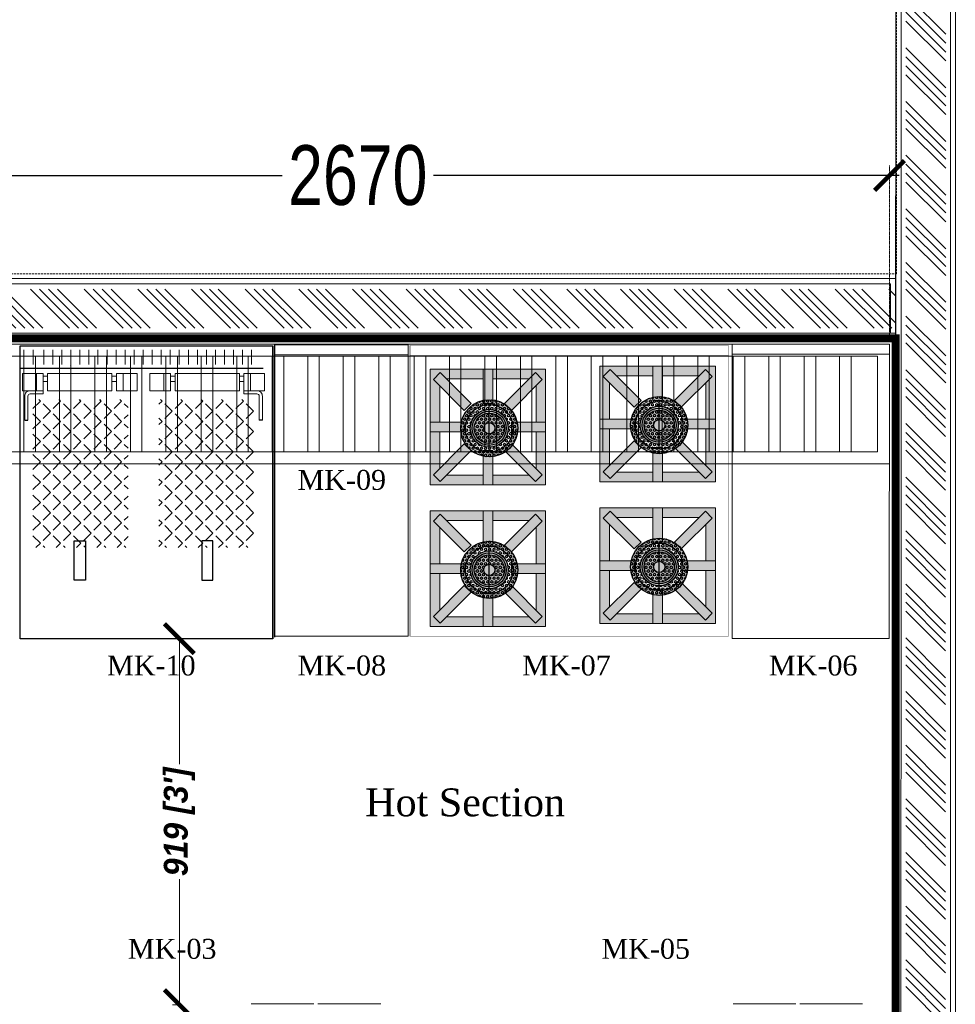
# Model space of a CAD drawing. Header units: millimetres. Extents: x 1277566 to 1493426, y 1039116 to 1145896.
# Tile 38 of 152: x 1312993 to 1315343, y 1136507 to 1138979. Entities that reach past the tile are written whole.
import ezdxf

# ---------------------------------------------------------------- set-up
doc = ezdxf.new("R2010")
doc.units = ezdxf.units.MM
doc.header["$PDMODE"] = 67
doc.linetypes.add('DASHED', pattern=[0.75, 0.5, -0.25])
doc.linetypes.add('DASHED2', pattern=[0.375, 0.25, -0.125])
for name, color, linetype, lineweight in [('AIRPORT EXTIING WALL', 1, 'Continuous', 20), ('CIVIL WALL HATCH', 7, 'Continuous', 5), ('CKD - Kit Text', 171, 'Continuous', 13), ('CKD Dimensions', 3, 'Continuous', 0), ('CKD Equipments', 252, 'Continuous', 0), ('CKD-Equipements', 252, 'Continuous', 0), ('FRONT COUNTER', 214, 'Continuous', 18), ('PLASTER', 252, 'Continuous', 9), ('tile finish', 32, 'Continuous', 9)]:
    doc.layers.add(name, color=color, linetype=linetype, lineweight=lineweight)
doc.layers.add('Equipment Name', color=8, linetype='Continuous')
doc.layers.add('xKAM-B3-01-Kitchen$0$A-FURN', color=8, linetype='Continuous')
doc.styles.add('CKD_Dimension Text', font='BOOKOS.TTF')
doc.styles.add('ROMANS', font='arial.ttf', dxfattribs={"width": 0.75})
doc.styles.add('style12', font='BOOKOSI.TTF')
doc.styles.add('text', font='GOTHICBI.TTF')
doc.dimstyles.new('1.300', dxfattribs={"dimtxt": 150, "dimasz": 75, "dimexe": 25, "dimexo": 25, "dimgap": 15, "dimtad": 0, "dimdec": 0, "dimdsep": 46, "dimtxsty": 'ROMANS', "dimblk": 'ARCHTICK', "dimcen": 0.09, "dimdle": 25, "dimclrd": 256, "dimclre": 256, "dimclrt": 256, "dimadec": 1, "dimazin": 2, "dimtfac": 1, "dimtdec": 0, "dimtmove": 2, "dimatfit": 3, "dimldrblk": 'OPEN90', "dimfxl": 100, "dimtolj": 1, "dimtzin": 0, "dimlwe": -1, "dimarcsym": 0})
doc.dimstyles.new('CKD 6', dxfattribs={"dimtxt": 90, "dimasz": 75, "dimexe": 0, "dimexo": 6, "dimgap": 7.5, "dimtad": 0, "dimdec": 0, "dimzin": 1, "dimdsep": 46, "dimtxsty": 'text', "dimblk": 'ARCHTICK', "dimcen": 54, "dimdle": 0.0015, "dimclrd": 256, "dimclre": 256, "dimclrt": 256, "dimazin": 0, "dimtfac": 1, "dimtdec": 0, "dimtix": 1, "dimtmove": 0, "dimatfit": 3, "dimfxl": 1, "dimlwd": -1, "dimlwe": -1, "dimarcsym": 0})
pattern_1 = [(0, (0, 0), (0, 0.216506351), [0.125, -0.25]), (120, (0, 0), (-0.1875000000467, -0.1082531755), [0.125, -0.25]), (60, (0.125, 0), (-0.1875000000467, 0.1082531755), [0.125, -0.25])]

# ---------------------------------------------------------------- blocks, each defined once
blk = doc.blocks.new('_ARCHTICK')
at = {"color": 0, "linetype": 'ByBlock', "const_width": 0.15}
blk.add_lwpolyline([(-0.5, -0.5), (0.5, 0.5)], dxfattribs=at)
blk = doc.blocks.new('*D101')
at = {"layer": 'CKD Dimensions', "transparency": 16777216}
for p, q in [((1313376.7, 1137424.7), (1313393.8, 1137424.7)), ((1313376.7, 1136505.6), (1313393.8, 1136505.6))]:
    blk.add_line(p, q, dxfattribs=at)
at = {"layer": 'CKD Dimensions', "color": 30, "transparency": 16777216}
for p, q in [((1313393.8, 1137424.7), (1313393.8, 1137109.7)), ((1313393.8, 1136505.6), (1313393.8, 1136820.7))]:
    blk.add_line(p, q, dxfattribs=at)
at = {"layer": 'Defpoints', "color": 0, "transparency": 16777216}
for p in [(1313370.7, 1137424.7, -711.9), (1313393.8, 1137424.7), (1313370.7, 1136505.6)]:
    blk.add_point(p, dxfattribs=at)
at = {"layer": 'CKD Dimensions', "color": 30, "transparency": 16777216, "xscale": 75, "yscale": 75, "zscale": 75}
for p, rotation in [((1313393.8, 1137424.7), 90), ((1313393.8, 1136505.6), 270)]:
    blk.add_blockref('_ARCHTICK', p, dxfattribs=dict(at, rotation=rotation))
at = {"layer": 'CKD Dimensions', "transparency": 16777216, "insert": (1313393.8, 1136965.2), "char_height": 60, "attachment_point": 5, "rotation": 90, "style": 'text'}
blk.add_mtext("919 [3']", dxfattribs=at)
blk = doc.blocks.new('xKAM-B3-01-Kitchen$0$rgregr')
at = {"layer": 'xKAM-B3-01-Kitchen$0$A-FURN'}
h = blk.add_hatch(color=256, dxfattribs=at)
edge = h.paths.add_edge_path()
edge.add_arc((9340815.64, 6767207.81), 2.97, 0, 360)
edge = h.paths.add_edge_path(flags=16)
edge.add_arc((9340815.64, 6767207.81), 2.47, 0, 360)
h = blk.add_hatch(dxfattribs=at)
h.set_pattern_fill('HEX', color=256, style=0)
h.set_pattern_definition(pattern_1)
edge = h.paths.add_edge_path(flags=16)
edge.add_arc((9340815.64, 6767207.81), 2.47, 0, 360)
edge = h.paths.add_edge_path()
edge.add_arc((9340815.64, 6767207.81), 2.97, 0, 360)
h = blk.add_hatch(dxfattribs=at)
h.set_pattern_fill('HEX', color=256, style=0)
h.set_pattern_definition(pattern_1)
h.paths.add_polyline_path([(9340815.98, 6767210.26), (9340815.3, 6767210.26, 0.336052), (9340813.19, 6767208.15), (9340813.19, 6767207.81), (9340813.67, 6767207.81, -1), (9340817.61, 6767207.81), (9340818.08, 6767207.81), (9340818.08, 6767208.15, 0.336052)])
h.paths.add_polyline_path([(9340818.08, 6767207.48), (9340818.08, 6767207.81), (9340817.61, 6767207.81, -1), (9340813.67, 6767207.81), (9340813.19, 6767207.81), (9340813.19, 6767207.48, 0.336052), (9340815.3, 6767205.37), (9340815.98, 6767205.37, 0.336052)])
h = blk.add_hatch(color=256, dxfattribs=at)
edge = h.paths.add_edge_path()
edge.add_arc((9340815.64, 6767207.81), 1.97, 0, 360)
edge = h.paths.add_edge_path(flags=16)
edge.add_arc((9340815.64, 6767207.81), 1.77, 0, 360)
edge = h.paths.add_edge_path(flags=0)
edge.add_arc((9340815.64, 6767207.81), 1.57, 0, 360)
h = blk.add_hatch(color=256, dxfattribs=at)
edge = h.paths.add_edge_path(flags=16)
edge.add_arc((9340815.64, 6767207.81), 1.57, 0, 360)
edge = h.paths.add_edge_path()
edge.add_arc((9340815.64, 6767207.81), 1.77, 0, 360)
h = blk.add_hatch(dxfattribs=at)
h.set_pattern_fill('HEX', color=256, style=0)
h.set_pattern_definition(pattern_1)
edge = h.paths.add_edge_path()
edge.add_arc((9340815.64, 6767207.81), 1.57, 0, 360)
edge = h.paths.add_edge_path(flags=16)
edge.add_arc((9340815.64, 6767207.81), 0.581, 0, 360)
blk.add_line((9340813.19, 6767207.81), (9340818.08, 6767207.81), dxfattribs=at)
for radius in [2.97, 2.47, 1.97, 1.77, 1.57, 0.581]:
    blk.add_circle((9340815.64, 6767207.81), radius, dxfattribs=at)
blk = doc.blocks.new('*D107')
at = {"layer": 'CKD-Equipements', "linetype": 'DASHED2', "transparency": 16777216}
for p, q in [((1312506.8, 1138189.7), (1312506.8, 1138612.9)), ((1315177.1, 1138189.7), (1315177.1, 1138612.9))]:
    blk.add_line(p, q, dxfattribs=at)
at = {"layer": 'CKD-Equipements', "lineweight": -2, "transparency": 16777216}
for p, q in [((1312481.8, 1138587.9), (1313658.2, 1138587.9)), ((1315202.1, 1138587.9), (1314025.7, 1138587.9))]:
    blk.add_line(p, q, dxfattribs=at)
at = {"layer": 'Defpoints', "color": 0, "transparency": 16777216}
for p in [(1315177.1, 1138587.9), (1312506.8, 1138164.7), (1315177.1, 1138164.7)]:
    blk.add_point(p, dxfattribs=at)
at = {"layer": 'CKD-Equipements', "lineweight": -2, "transparency": 16777216, "xscale": 75, "yscale": 75, "zscale": 75, "rotation": 180}
blk.add_blockref('_ARCHTICK', (1312506.8, 1138587.9), dxfattribs=at)
at = {"layer": 'CKD-Equipements', "lineweight": -2, "transparency": 16777216, "xscale": 75, "yscale": 75, "zscale": 75}
blk.add_blockref('_ARCHTICK', (1315177.1, 1138587.9), dxfattribs=at)
at = {"layer": 'CKD-Equipements', "transparency": 16777216, "insert": (1313841.9, 1138587.9), "char_height": 150, "attachment_point": 5, "style": 'ROMANS', "bg_fill": 3, "box_fill_scale": 1.1, "bg_fill_color": 256, "bg_fill_true_color": 13158600, "bg_fill_transparency": 0}
blk.add_mtext('\\A1;2670', dxfattribs=at)
blk = doc.blocks.new('_Open90')
at = {"color": 0, "linetype": 'ByBlock', "lineweight": -2}
for p, q in [((-0.5, 0.5), (0, 0)), ((0, 0), (-1, 0)), ((0, 0), (-0.5, -0.5))]:
    blk.add_line(p, q, dxfattribs=at)

msp = doc.modelspace()

# ---------------------------------------------------------------- hatches: boundary and pattern name
at = {"layer": 'CIVIL WALL HATCH'}
h = msp.add_hatch(dxfattribs=at)
h.set_pattern_fill('ANSI34', color=256, scale=5, angle=90)
h.set_pattern_definition([(135, (125714.84, -46618.93), (-67.351921, -67.351921), []), (135, (125714.84, -46596.48), (-67.351921, -67.351921), []), (135, (125714.84, -46574.03), (-67.351921, -67.351921), []), (135, (125714.84, -46551.58), (-67.351921, -67.351921), [])])
h.paths.add_polyline_path([(1315319.9661, 1143264.5371), (1315219.9661, 1143264.5371), (1315217.6878, 1135016.1905), (1315317.6878, 1135016.1905)])
h = msp.add_hatch(dxfattribs=at)
h.set_pattern_fill('ANSI34', color=256, scale=5, angle=90)
h.set_pattern_definition([(135, (2499646.66, -24615.88), (-67.351921, -67.351921), []), (135, (2499646.66, -24593.43), (-67.351921, -67.351921), []), (135, (2499646.66, -24570.98), (-67.351921, -67.351921), []), (135, (2499646.66, -24548.53), (-67.351921, -67.351921), [])])
h.paths.add_polyline_path([(1308955.1943, 1138302.869), (1308955.1943, 1138204.8763), (1312164.5685, 1138204.8946), (1315192.6878, 1138204.894), (1315192.6878, 1138302.8868), (1312165.3274, 1138302.869)])
at = {"layer": 'CKD-Equipements'}
h = msp.add_hatch(color=256, dxfattribs=at)
h.paths.add_polyline_path([(1314023.475, 1137944.04), (1314023.475, 1137810.9733), (1314156.5417, 1137810.9733), (1314156.5417, 1137835.1673), (1314064.7766, 1137835.1673), (1314049.0378, 1137819.4285), (1314031.9301, 1137836.5362), (1314047.6689, 1137852.275), (1314047.6689, 1137944.04)])
h.paths.add_polyline_path([(1314031.9301, 1138075.7378), (1314049.0378, 1138092.8455), (1314064.7766, 1138077.1067), (1314156.5417, 1138077.1067), (1314156.5417, 1138101.3006), (1314023.475, 1138101.3006), (1314023.475, 1137968.2339), (1314047.6689, 1137968.2339), (1314047.6689, 1138059.999)])
h.paths.add_polyline_path([(1314180.7356, 1138101.3006), (1314180.7356, 1138077.1067), (1314272.5006, 1138077.1067), (1314288.2394, 1138092.8455), (1314305.3471, 1138075.7378), (1314289.6083, 1138059.999), (1314289.6083, 1137968.2339), (1314313.8023, 1137968.2339), (1314313.8023, 1138101.3006)])
h.paths.add_polyline_path([(1314289.6083, 1137944.04), (1314289.6083, 1137852.275), (1314305.3471, 1137836.5362), (1314288.2394, 1137819.4285), (1314272.5006, 1137835.1673), (1314180.7356, 1137835.1673), (1314180.7356, 1137810.9733), (1314313.8023, 1137810.9733), (1314313.8023, 1137944.04)])
h = msp.add_hatch(color=256, dxfattribs=at)
h.paths.add_polyline_path([(1314031.9301, 1137836.5362), (1314049.0378, 1137819.4285), (1314100.87, 1137871.2606), (1314083.7623, 1137888.3683)])
h.paths.add_polyline_path([(1314023.475, 1137968.2339), (1314023.475, 1137944.04), (1314066.4773, 1137944.04), (1314066.4773, 1137968.2339)])
h.paths.add_polyline_path([(1314049.0378, 1138092.8455), (1314031.9301, 1138075.7378), (1314083.7623, 1138023.9056), (1314100.87, 1138041.0133)])
h.paths.add_polyline_path([(1314156.5417, 1138101.3006), (1314156.5417, 1138058.2983), (1314180.7356, 1138058.2983), (1314180.7356, 1138101.3006)])
h.paths.add_polyline_path([(1314236.4073, 1138041.0133), (1314253.5149, 1138023.9056), (1314305.3471, 1138075.7378), (1314288.2394, 1138092.8455)])
h.paths.add_polyline_path([(1314270.8, 1137968.2339), (1314270.8, 1137944.04), (1314313.8023, 1137944.04), (1314313.8023, 1137968.2339)])
h.paths.add_polyline_path([(1314253.5149, 1137888.3683), (1314236.4073, 1137871.2606), (1314288.2394, 1137819.4285), (1314305.3471, 1137836.5362)])
h.paths.add_polyline_path([(1314156.5417, 1137853.9756), (1314156.5417, 1137810.9733), (1314180.7356, 1137810.9733), (1314180.7356, 1137853.9756)])
h = msp.add_hatch(color=256, dxfattribs=at)
h.paths.add_polyline_path([(1314450.2227, 1137951.663), (1314450.2227, 1137818.5963), (1314583.2893, 1137818.5963), (1314583.2893, 1137842.7902), (1314491.5243, 1137842.7902), (1314475.7855, 1137827.0514), (1314458.6778, 1137844.1591), (1314474.4166, 1137859.8979), (1314474.4166, 1137951.663)])
h.paths.add_polyline_path([(1314458.6778, 1138083.3607), (1314475.7855, 1138100.4684), (1314491.5243, 1138084.7296), (1314583.2893, 1138084.7296), (1314583.2893, 1138108.9236), (1314450.2227, 1138108.9236), (1314450.2227, 1137975.8569), (1314474.4166, 1137975.8569), (1314474.4166, 1138067.6219)])
h.paths.add_polyline_path([(1314607.4833, 1138108.9236), (1314607.4833, 1138084.7296), (1314699.2483, 1138084.7296), (1314714.9871, 1138100.4684), (1314732.0948, 1138083.3607), (1314716.356, 1138067.6219), (1314716.356, 1137975.8569), (1314740.5499, 1137975.8569), (1314740.5499, 1138108.9236)])
h.paths.add_polyline_path([(1314716.356, 1137951.663), (1314716.356, 1137859.8979), (1314732.0948, 1137844.1591), (1314714.9871, 1137827.0514), (1314699.2483, 1137842.7902), (1314607.4833, 1137842.7902), (1314607.4833, 1137818.5963), (1314740.5499, 1137818.5963), (1314740.5499, 1137951.663)])
h = msp.add_hatch(color=256, dxfattribs=at)
h.paths.add_polyline_path([(1314458.6778, 1137844.1591), (1314475.7855, 1137827.0514), (1314527.6177, 1137878.8836), (1314510.51, 1137895.9913)])
h.paths.add_polyline_path([(1314450.2227, 1137975.8569), (1314450.2227, 1137951.663), (1314493.2249, 1137951.663), (1314493.2249, 1137975.8569)])
h.paths.add_polyline_path([(1314475.7855, 1138100.4684), (1314458.6778, 1138083.3607), (1314510.51, 1138031.5286), (1314527.6177, 1138048.6363)])
h.paths.add_polyline_path([(1314583.2893, 1138108.9236), (1314583.2893, 1138065.9213), (1314607.4833, 1138065.9213), (1314607.4833, 1138108.9236)])
h.paths.add_polyline_path([(1314663.1549, 1138048.6363), (1314680.2626, 1138031.5286), (1314732.0948, 1138083.3607), (1314714.9871, 1138100.4684)])
h.paths.add_polyline_path([(1314697.5477, 1137975.8569), (1314697.5477, 1137951.663), (1314740.5499, 1137951.663), (1314740.5499, 1137975.8569)])
h.paths.add_polyline_path([(1314680.2626, 1137895.9913), (1314663.1549, 1137878.8836), (1314714.9871, 1137827.0514), (1314732.0948, 1137844.1591)])
h.paths.add_polyline_path([(1314583.2893, 1137861.5986), (1314583.2893, 1137818.5963), (1314607.4833, 1137818.5963), (1314607.4833, 1137861.5986)])
h = msp.add_hatch(color=1, dxfattribs=at)
h.paths.add_polyline_path([(1314083.7623, 1137888.3683), (1314100.87, 1137871.2606), (1314126.5872, 1137896.9779), (1314109.4795, 1137914.0856)])
h.paths.add_polyline_path([(1314066.4773, 1137968.2339), (1314066.4773, 1137944.04), (1314109.4795, 1137944.04), (1314109.4795, 1137968.2339)])
h.paths.add_polyline_path([(1314100.87, 1138041.0133), (1314083.7623, 1138023.9056), (1314109.4795, 1137998.1884), (1314126.5872, 1138015.2961)])
h.paths.add_polyline_path([(1314156.5417, 1138058.2983), (1314156.5417, 1138015.2961), (1314180.7356, 1138015.2961), (1314180.7356, 1138058.2983)])
h.paths.add_polyline_path([(1314210.69, 1138015.2961), (1314227.7977, 1137998.1884), (1314253.5149, 1138023.9056), (1314236.4073, 1138041.0133)])
h.paths.add_polyline_path([(1314227.7977, 1137968.2339), (1314227.7977, 1137944.04), (1314270.8, 1137944.04), (1314270.8, 1137968.2339)])
h.paths.add_polyline_path([(1314227.7977, 1137914.0856), (1314210.69, 1137896.9779), (1314236.4073, 1137871.2606), (1314253.5149, 1137888.3683)])
h.paths.add_polyline_path([(1314156.5417, 1137896.9779), (1314156.5417, 1137853.9756), (1314180.7356, 1137853.9756), (1314180.7356, 1137896.9779)])
h = msp.add_hatch(color=1, dxfattribs=at)
h.paths.add_polyline_path([(1314510.51, 1137895.9913), (1314527.6177, 1137878.8836), (1314553.3349, 1137904.6008), (1314536.2272, 1137921.7085)])
h.paths.add_polyline_path([(1314493.2249, 1137975.8569), (1314493.2249, 1137951.663), (1314536.2272, 1137951.663), (1314536.2272, 1137975.8569)])
h.paths.add_polyline_path([(1314527.6177, 1138048.6363), (1314510.51, 1138031.5286), (1314536.2272, 1138005.8113), (1314553.3349, 1138022.919)])
h.paths.add_polyline_path([(1314583.2893, 1138065.9213), (1314583.2893, 1138022.919), (1314607.4833, 1138022.919), (1314607.4833, 1138065.9213)])
h.paths.add_polyline_path([(1314637.4377, 1138022.919), (1314654.5454, 1138005.8113), (1314680.2626, 1138031.5286), (1314663.1549, 1138048.6363)])
h.paths.add_polyline_path([(1314654.5454, 1137975.8569), (1314654.5454, 1137951.663), (1314697.5477, 1137951.663), (1314697.5477, 1137975.8569)])
h.paths.add_polyline_path([(1314654.5454, 1137921.7085), (1314637.4377, 1137904.6008), (1314663.1549, 1137878.8836), (1314680.2626, 1137895.9913)])
h.paths.add_polyline_path([(1314583.2893, 1137904.6008), (1314583.2893, 1137861.5986), (1314607.4833, 1137861.5986), (1314607.4833, 1137904.6008)])
h = msp.add_hatch(color=256, dxfattribs=at)
h.paths.add_polyline_path([(1314450.2227, 1137596.063), (1314450.2227, 1137462.9963), (1314583.2893, 1137462.9963), (1314583.2893, 1137487.1902), (1314491.5243, 1137487.1902), (1314475.7855, 1137471.4514), (1314458.6778, 1137488.5591), (1314474.4166, 1137504.2979), (1314474.4166, 1137596.063)])
h.paths.add_polyline_path([(1314458.6778, 1137727.7607), (1314475.7855, 1137744.8684), (1314491.5243, 1137729.1296), (1314583.2893, 1137729.1296), (1314583.2893, 1137753.3236), (1314450.2227, 1137753.3236), (1314450.2227, 1137620.2569), (1314474.4166, 1137620.2569), (1314474.4166, 1137712.0219)])
h.paths.add_polyline_path([(1314607.4833, 1137753.3236), (1314607.4833, 1137729.1296), (1314699.2483, 1137729.1296), (1314714.9871, 1137744.8684), (1314732.0948, 1137727.7607), (1314716.356, 1137712.0219), (1314716.356, 1137620.2569), (1314740.5499, 1137620.2569), (1314740.5499, 1137753.3236)])
h.paths.add_polyline_path([(1314716.356, 1137596.063), (1314716.356, 1137504.2979), (1314732.0948, 1137488.5591), (1314714.9871, 1137471.4514), (1314699.2483, 1137487.1902), (1314607.4833, 1137487.1902), (1314607.4833, 1137462.9963), (1314740.5499, 1137462.9963), (1314740.5499, 1137596.063)])
h = msp.add_hatch(color=256, dxfattribs=at)
h.paths.add_polyline_path([(1314458.6778, 1137488.5591), (1314475.7855, 1137471.4514), (1314527.6177, 1137523.2836), (1314510.51, 1137540.3913)])
h.paths.add_polyline_path([(1314450.2227, 1137620.2569), (1314450.2227, 1137596.063), (1314493.2249, 1137596.063), (1314493.2249, 1137620.2569)])
h.paths.add_polyline_path([(1314475.7855, 1137744.8684), (1314458.6778, 1137727.7607), (1314510.51, 1137675.9286), (1314527.6177, 1137693.0363)])
h.paths.add_polyline_path([(1314583.2893, 1137753.3236), (1314583.2893, 1137710.3213), (1314607.4833, 1137710.3213), (1314607.4833, 1137753.3236)])
h.paths.add_polyline_path([(1314663.1549, 1137693.0363), (1314680.2626, 1137675.9286), (1314732.0948, 1137727.7607), (1314714.9871, 1137744.8684)])
h.paths.add_polyline_path([(1314697.5477, 1137620.2569), (1314697.5477, 1137596.063), (1314740.5499, 1137596.063), (1314740.5499, 1137620.2569)])
h.paths.add_polyline_path([(1314680.2626, 1137540.3913), (1314663.1549, 1137523.2836), (1314714.9871, 1137471.4514), (1314732.0948, 1137488.5591)])
h.paths.add_polyline_path([(1314583.2893, 1137505.9986), (1314583.2893, 1137462.9963), (1314607.4833, 1137462.9963), (1314607.4833, 1137505.9986)])
h = msp.add_hatch(color=256, dxfattribs=at)
h.paths.add_polyline_path([(1314023.475, 1137588.44), (1314023.475, 1137455.3733), (1314156.5417, 1137455.3733), (1314156.5417, 1137479.5673), (1314064.7766, 1137479.5673), (1314049.0378, 1137463.8285), (1314031.9301, 1137480.9362), (1314047.6689, 1137496.675), (1314047.6689, 1137588.44)])
h.paths.add_polyline_path([(1314031.9301, 1137720.1378), (1314049.0378, 1137737.2455), (1314064.7766, 1137721.5067), (1314156.5417, 1137721.5067), (1314156.5417, 1137745.7006), (1314023.475, 1137745.7006), (1314023.475, 1137612.6339), (1314047.6689, 1137612.6339), (1314047.6689, 1137704.399)])
h.paths.add_polyline_path([(1314180.7356, 1137745.7006), (1314180.7356, 1137721.5067), (1314272.5006, 1137721.5067), (1314288.2394, 1137737.2455), (1314305.3471, 1137720.1378), (1314289.6083, 1137704.399), (1314289.6083, 1137612.6339), (1314313.8023, 1137612.6339), (1314313.8023, 1137745.7006)])
h.paths.add_polyline_path([(1314289.6083, 1137588.44), (1314289.6083, 1137496.675), (1314305.3471, 1137480.9362), (1314288.2394, 1137463.8285), (1314272.5006, 1137479.5673), (1314180.7356, 1137479.5673), (1314180.7356, 1137455.3733), (1314313.8023, 1137455.3733), (1314313.8023, 1137588.44)])
h = msp.add_hatch(color=256, dxfattribs=at)
h.paths.add_polyline_path([(1314031.9301, 1137480.9362), (1314049.0378, 1137463.8285), (1314100.87, 1137515.6606), (1314083.7623, 1137532.7683)])
h.paths.add_polyline_path([(1314023.475, 1137612.6339), (1314023.475, 1137588.44), (1314066.4773, 1137588.44), (1314066.4773, 1137612.6339)])
h.paths.add_polyline_path([(1314049.0378, 1137737.2455), (1314031.9301, 1137720.1378), (1314083.7623, 1137668.3056), (1314100.87, 1137685.4133)])
h.paths.add_polyline_path([(1314156.5417, 1137745.7006), (1314156.5417, 1137702.6983), (1314180.7356, 1137702.6983), (1314180.7356, 1137745.7006)])
h.paths.add_polyline_path([(1314236.4073, 1137685.4133), (1314253.5149, 1137668.3056), (1314305.3471, 1137720.1378), (1314288.2394, 1137737.2455)])
h.paths.add_polyline_path([(1314270.8, 1137612.6339), (1314270.8, 1137588.44), (1314313.8023, 1137588.44), (1314313.8023, 1137612.6339)])
h.paths.add_polyline_path([(1314253.5149, 1137532.7683), (1314236.4073, 1137515.6606), (1314288.2394, 1137463.8285), (1314305.3471, 1137480.9362)])
h.paths.add_polyline_path([(1314156.5417, 1137498.3756), (1314156.5417, 1137455.3733), (1314180.7356, 1137455.3733), (1314180.7356, 1137498.3756)])
h = msp.add_hatch(color=1, dxfattribs=at)
h.paths.add_polyline_path([(1314083.7623, 1137532.7683), (1314100.87, 1137515.6606), (1314126.5872, 1137541.3779), (1314109.4795, 1137558.4856)])
h.paths.add_polyline_path([(1314066.4773, 1137612.6339), (1314066.4773, 1137588.44), (1314109.4795, 1137588.44), (1314109.4795, 1137612.6339)])
h.paths.add_polyline_path([(1314100.87, 1137685.4133), (1314083.7623, 1137668.3056), (1314109.4795, 1137642.5884), (1314126.5872, 1137659.6961)])
h.paths.add_polyline_path([(1314156.5417, 1137702.6983), (1314156.5417, 1137659.6961), (1314180.7356, 1137659.6961), (1314180.7356, 1137702.6983)])
h.paths.add_polyline_path([(1314210.69, 1137659.6961), (1314227.7977, 1137642.5884), (1314253.5149, 1137668.3056), (1314236.4073, 1137685.4133)])
h.paths.add_polyline_path([(1314227.7977, 1137612.6339), (1314227.7977, 1137588.44), (1314270.8, 1137588.44), (1314270.8, 1137612.6339)])
h.paths.add_polyline_path([(1314227.7977, 1137558.4856), (1314210.69, 1137541.3779), (1314236.4073, 1137515.6606), (1314253.5149, 1137532.7683)])
h.paths.add_polyline_path([(1314156.5417, 1137541.3779), (1314156.5417, 1137498.3756), (1314180.7356, 1137498.3756), (1314180.7356, 1137541.3779)])
h = msp.add_hatch(color=1, dxfattribs=at)
h.paths.add_polyline_path([(1314510.51, 1137540.3913), (1314527.6177, 1137523.2836), (1314553.3349, 1137549.0008), (1314536.2272, 1137566.1085)])
h.paths.add_polyline_path([(1314493.2249, 1137620.2569), (1314493.2249, 1137596.063), (1314536.2272, 1137596.063), (1314536.2272, 1137620.2569)])
h.paths.add_polyline_path([(1314527.6177, 1137693.0363), (1314510.51, 1137675.9286), (1314536.2272, 1137650.2113), (1314553.3349, 1137667.319)])
h.paths.add_polyline_path([(1314583.2893, 1137710.3213), (1314583.2893, 1137667.319), (1314607.4833, 1137667.319), (1314607.4833, 1137710.3213)])
h.paths.add_polyline_path([(1314637.4377, 1137667.319), (1314654.5454, 1137650.2113), (1314680.2626, 1137675.9286), (1314663.1549, 1137693.0363)])
h.paths.add_polyline_path([(1314654.5454, 1137620.2569), (1314654.5454, 1137596.063), (1314697.5477, 1137596.063), (1314697.5477, 1137620.2569)])
h.paths.add_polyline_path([(1314654.5454, 1137566.1085), (1314637.4377, 1137549.0008), (1314663.1549, 1137523.2836), (1314680.2626, 1137540.3913)])
h.paths.add_polyline_path([(1314583.2893, 1137549.0008), (1314583.2893, 1137505.9986), (1314607.4833, 1137505.9986), (1314607.4833, 1137549.0008)])
at = {"layer": 'xKAM-B3-01-Kitchen$0$A-FURN'}
h = msp.add_hatch(dxfattribs=at)
h.set_pattern_fill('ANGLE', color=256, scale=5.16128, angle=225, style=0)
h.set_pattern_definition([(135, (1380650.22, 1115945.232), (-25.492289, -25.492289), [26.219302, -9.832238]), (225, (1380650.22, 1115945.232), (25.492289, -25.492289), [26.219302, -9.832238])])
h.paths.add_polyline_path([(1313585.027, 1138025.5509), (1313342.65, 1138025.5509), (1313342.65, 1137653.5584), (1313585.027, 1137653.5584)])
h.paths.add_polyline_path([(1313022.65, 1138025.5509), (1313265.027, 1138025.5509), (1313265.027, 1137653.5584), (1313022.65, 1137653.5584)])

# ---------------------------------------------------------------- linework, layer by layer
at = {"extrusion": (0, -1, 0)}
msp.add_line((1313969.3588, 1138054.2766, -764.8891), (1313969.3588, 1138054.2766, -658.8231), dxfattribs=at)
at = {"color": 4, "linetype": 'Continuous', "lineweight": 20, "elevation": -1423.7122}
msp.add_lwpolyline([(1315177.0581, 1137864.164), (1312506.8079, 1137864.164), (1312506.8079, 1138164.6622), (1315177.0581, 1138164.6622)], close=True, dxfattribs=at)
at = {"color": 0, "lineweight": 5, "elevation": -711.8561}
for points in [[(1313003.5593, 1138149.7705), (1313003.5593, 1138113.7262)], [(1313026.2557, 1138149.7705), (1313026.2557, 1138113.7262)], [(1313053.2228, 1138149.7705), (1313053.2228, 1138113.7262)], [(1313075.9192, 1138149.7705), (1313075.9192, 1138113.7262)], [(1313098.6157, 1138149.7705), (1313098.6157, 1138113.7262)], [(1313121.3121, 1138149.7705), (1313121.3121, 1138113.7262)], [(1313144.0086, 1138149.7705), (1313144.0086, 1138113.7262)], [(1313166.7051, 1138149.7705), (1313166.7051, 1138113.7262)], [(1313189.4015, 1138149.7705), (1313189.4015, 1138113.7262)], [(1313212.098, 1138149.7705), (1313212.098, 1138113.7262)], [(1313234.7944, 1138149.7705), (1313234.7944, 1138113.7262)], [(1313257.4909, 1138149.7705), (1313257.4909, 1138113.7262)], [(1313280.1873, 1138149.7705), (1313280.1873, 1138113.7262)], [(1313302.8838, 1138149.7705), (1313302.8838, 1138113.7262)], [(1313325.5802, 1138149.7705), (1313325.5802, 1138113.7262)], [(1313348.2767, 1138149.7705), (1313348.2767, 1138113.7262)], [(1313370.9731, 1138149.7705), (1313370.9731, 1138113.7262)], [(1313393.6696, 1138149.7705), (1313393.6696, 1138113.7262)], [(1313416.3661, 1138149.7705), (1313416.3661, 1138113.7262)], [(1313439.0625, 1138149.7705), (1313439.0625, 1138113.7262)], [(1313461.759, 1138149.7705), (1313461.759, 1138113.7262)], [(1313484.4554, 1138149.7705), (1313484.4554, 1138113.7262)], [(1313507.1519, 1138149.7705), (1313507.1519, 1138113.7262)], [(1313529.8483, 1138149.7705), (1313529.8483, 1138113.7262)], [(1313552.5448, 1138149.7705), (1313552.5448, 1138113.7262)], [(1313575.2412, 1138149.7705), (1313575.2412, 1138113.7262)], [(1313034.9995, 1138090.3314), (1313034.9995, 1138047.5329)], [(1313051.6012, 1138084.0398), (1313062.8724, 1138084.0398)], [(1313235.4592, 1138084.0398), (1313224.188, 1138084.0398)], [(1313252.6775, 1138090.3314), (1313252.6775, 1138047.5329)], [(1313354.9995, 1138090.3314), (1313354.9995, 1138047.5329)], [(1313372.2178, 1138084.0398), (1313383.489, 1138084.0398)], [(1313556.0757, 1138084.0398), (1313544.8045, 1138084.0398)], [(1313572.6775, 1138090.3314), (1313572.6775, 1138047.5329)], [(1313062.8724, 1138070.5285), (1313051.6012, 1138070.5285)], [(1313051.6012, 1138047.5329), (1313051.6012, 1138039.5329)], [(1313224.188, 1138070.5285), (1313235.4592, 1138070.5285)], [(1313383.489, 1138070.5285), (1313372.2178, 1138070.5285)], [(1313544.8045, 1138070.5285), (1313556.0757, 1138070.5285)], [(1313556.0757, 1138047.5329), (1313556.0757, 1138039.5329)]]:
    msp.add_lwpolyline(points, dxfattribs=at)
at = {"color": 4, "linetype": 'Continuous', "lineweight": 20, "elevation": -1423.7122}
for points in [[(1312506.8079, 1138134.4023), (1315147.2184, 1138134.4023), (1315147.2184, 1137894.424), (1312506.8079, 1137894.424)], [(1313003.4518, 1137894.424), (1313003.4518, 1138134.4023), (1313003.4518, 1138134.4023)], [(1313032.4509, 1137894.424), (1313032.4509, 1138134.4023), (1313032.4509, 1138134.4023)], [(1313092.5506, 1137894.424), (1313092.5506, 1138134.4023), (1313092.5506, 1138134.4023)], [(1313121.5497, 1137894.424), (1313121.5497, 1138134.4023), (1313121.5497, 1138134.4023)], [(1313181.6493, 1137894.424), (1313181.6493, 1138134.4023), (1313181.6493, 1138134.4023)], [(1313210.6485, 1137894.424), (1313210.6485, 1138134.4023), (1313210.6485, 1138134.4023)], [(1313270.7481, 1137894.424), (1313270.7481, 1138134.4023), (1313270.7481, 1138134.4023)], [(1313299.7472, 1137894.424), (1313299.7472, 1138134.4023), (1313299.7472, 1138134.4023)], [(1313359.8469, 1137894.424), (1313359.8469, 1138134.4023), (1313359.8469, 1138134.4023)], [(1313388.846, 1137894.424), (1313388.846, 1138134.4023), (1313388.846, 1138134.4023)], [(1313448.9456, 1137894.424), (1313448.9456, 1138134.4023), (1313448.9456, 1138134.4023)], [(1313477.9448, 1137894.424), (1313477.9448, 1138134.4023), (1313477.9448, 1138134.4023)], [(1313538.0444, 1137894.424), (1313538.0444, 1138134.4023), (1313538.0444, 1138134.4023)], [(1313567.0435, 1137894.424), (1313567.0435, 1138134.4023), (1313567.0435, 1138134.4023)], [(1313627.1432, 1137894.424), (1313627.1432, 1138134.4023), (1313627.1432, 1138134.4023)], [(1313656.1423, 1137894.424), (1313656.1423, 1138134.4023), (1313656.1423, 1138134.4023)], [(1313716.2419, 1137894.424), (1313716.2419, 1138134.4023), (1313716.2419, 1138134.4023)], [(1313745.2411, 1137894.424), (1313745.2411, 1138134.4023), (1313745.2411, 1138134.4023)], [(1313805.3407, 1137894.424), (1313805.3407, 1138134.4023), (1313805.3407, 1138134.4023)], [(1313834.3398, 1137894.424), (1313834.3398, 1138134.4023), (1313834.3398, 1138134.4023)], [(1313894.4395, 1137894.424), (1313894.4395, 1138134.4023), (1313894.4395, 1138134.4023)], [(1313923.4386, 1137894.424), (1313923.4386, 1138134.4023), (1313923.4386, 1138134.4023)], [(1313983.5383, 1137894.424), (1313983.5383, 1138134.4023), (1313983.5383, 1138134.4023)], [(1314012.5374, 1137894.424), (1314012.5374, 1138134.4023), (1314012.5374, 1138134.4023)], [(1314072.1494, 1137894.424), (1314072.1494, 1138134.4023), (1314072.1494, 1138134.4023)], [(1314101.1485, 1137894.424), (1314101.1485, 1138134.4023), (1314101.1485, 1138134.4023)], [(1314161.2481, 1137894.424), (1314161.2481, 1138134.4023), (1314161.2481, 1138134.4023)], [(1314190.2473, 1137894.424), (1314190.2473, 1138134.4023), (1314190.2473, 1138134.4023)], [(1314250.3469, 1137894.424), (1314250.3469, 1138134.4023), (1314250.3469, 1138134.4023)], [(1314279.346, 1137894.424), (1314279.346, 1138134.4023), (1314279.346, 1138134.4023)], [(1314339.4457, 1137894.424), (1314339.4457, 1138134.4023), (1314339.4457, 1138134.4023)], [(1314368.4448, 1137894.424), (1314368.4448, 1138134.4023), (1314368.4448, 1138134.4023)], [(1314428.5444, 1137894.424), (1314428.5444, 1138134.4023), (1314428.5444, 1138134.4023)], [(1314457.5436, 1137894.424), (1314457.5436, 1138134.4023), (1314457.5436, 1138134.4023)], [(1314517.6432, 1137894.424), (1314517.6432, 1138134.4023), (1314517.6432, 1138134.4023)], [(1314546.6423, 1137894.424), (1314546.6423, 1138134.4023), (1314546.6423, 1138134.4023)], [(1314606.742, 1137894.424), (1314606.742, 1138134.4023), (1314606.742, 1138134.4023)], [(1314635.7411, 1137894.424), (1314635.7411, 1138134.4023), (1314635.7411, 1138134.4023)], [(1314695.8408, 1137894.424), (1314695.8408, 1138134.4023), (1314695.8408, 1138134.4023)], [(1314724.8399, 1137894.424), (1314724.8399, 1138134.4023), (1314724.8399, 1138134.4023)], [(1314784.9395, 1137894.424), (1314784.9395, 1138134.4023), (1314784.9395, 1138134.4023)], [(1314813.9387, 1137894.424), (1314813.9387, 1138134.4023), (1314813.9387, 1138134.4023)], [(1314874.0383, 1137894.424), (1314874.0383, 1138134.4023), (1314874.0383, 1138134.4023)], [(1314903.0374, 1137894.424), (1314903.0374, 1138134.4023), (1314903.0374, 1138134.4023)], [(1314963.1371, 1137894.424), (1314963.1371, 1138134.4023), (1314963.1371, 1138134.4023)], [(1314992.1362, 1137894.424), (1314992.1362, 1138134.4023), (1314992.1362, 1138134.4023)], [(1315052.2358, 1137894.424), (1315052.2358, 1138134.4023), (1315052.2358, 1138134.4023)], [(1315081.235, 1137894.424), (1315081.235, 1138134.4023), (1315081.235, 1138134.4023)]]:
    msp.add_lwpolyline(points, dxfattribs=at)
at = {"color": 0, "lineweight": 5, "elevation": -711.8561}
msp.add_lwpolyline([(1313121.0632, 1138111.0942, -1), (1313120.7388, 1138111.0942, -1)], format="xyb", close=True, dxfattribs=at)
for points in [[(1312999.9967, 1138090.3314), (1313051.6012, 1138090.3314), (1313051.6012, 1138047.5329), (1312999.9967, 1138047.5329)], [(1313062.8724, 1138090.3314), (1313224.188, 1138090.3314), (1313224.188, 1138047.5329), (1313062.8724, 1138047.5329)], [(1313287.6803, 1138090.3314), (1313236.0757, 1138090.3314), (1313236.0757, 1138047.5329), (1313287.6803, 1138047.5329)], [(1313319.9967, 1138090.3314), (1313371.6012, 1138090.3314), (1313371.6012, 1138047.5329), (1313319.9967, 1138047.5329)], [(1313544.8045, 1138090.3314), (1313383.489, 1138090.3314), (1313383.489, 1138047.5329), (1313544.8045, 1138047.5329)], [(1313607.6803, 1138090.3314), (1313556.0757, 1138090.3314), (1313556.0757, 1138047.5329), (1313607.6803, 1138047.5329)]]:
    msp.add_lwpolyline(points, close=True, dxfattribs=at)
for points in [[(1313051.6012, 1138047.5329), (1313019.0633, 1138047.5329, 0.429284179), (1313005.3456, 1138033.6531), (1313005.3456, 1137973.8705)], [(1313556.0757, 1138047.5329), (1313588.6137, 1138047.5329, -0.429284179), (1313602.3314, 1138033.6531), (1313602.3314, 1137973.8705)], [(1313051.6012, 1138039.5329), (1313018.9669, 1138039.5329, 0.437952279), (1313013.3456, 1138033.8069), (1313013.3456, 1137973.8705)], [(1313556.0757, 1138039.5329), (1313588.7101, 1138039.5329, -0.437952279), (1313594.3314, 1138033.8069), (1313594.3314, 1137973.8705)]]:
    msp.add_lwpolyline(points, format="xyb", dxfattribs=at)
at = {"layer": 'AIRPORT EXTIING WALL', "linetype": 'DASHED', "ltscale": 10}
msp.add_lwpolyline([(1311598.929, 1138341.3388), (1315195.4219, 1138341.3388), (1315195.4219, 1141611.8354), (1311598.929, 1141611.8354)], close=True, dxfattribs=at)
at = {"layer": 'CKD Equipments'}
for p, q in [((1313628.901, 1138159.9184, -711.8561), (1313628.901, 1137459.9184, -711.8561)), ((1313628.901, 1138159.9184, -711.8561), (1313628.901, 1137459.9184, -711.8561)), ((1313968.182, 1138162.2993, -711.8561), (1313632.901, 1138162.2993, -711.8561)), ((1313968.182, 1138162.2993, 188.1439), (1313968.182, 1137430.7904, 188.1439)), ((1313628.901, 1137434.9184, -711.8561), (1313628.901, 1138134.9184, -711.8561)), ((1313628.901, 1137434.9184, -711.8561), (1313628.901, 1138134.9184, -711.8561)), ((1313632.901, 1138137.2993, -711.8561), (1313968.182, 1138137.2993, -711.8561)), ((1313968.182, 1137430.7904, -711.8561), (1313632.901, 1137430.7904, -711.8561))]:
    msp.add_line(p, q, dxfattribs=at)
at = {"layer": 'CKD Equipments', "ltscale": 0.25, "elevation": -1423.7122}
msp.add_lwpolyline([(1314782.2837, 1138164.6622), (1314781.9667, 1137425.1446), (1315176.7411, 1137425.1446), (1315177.0581, 1138164.6622), (1314782.2837, 1138164.6622), (1314782.2837, 1138139.6622), (1315177.0474, 1138139.6622)], dxfattribs=at)
at = {"layer": 'CKD-Equipements'}
for p, q in [((1314313.8023, 1138101.3006), (1314313.8023, 1137847.3006)), ((1314313.8023, 1138101.3006), (1314313.8023, 1137847.3006)), ((1314475.7855, 1138100.4684), (1314458.6778, 1138083.3607)), ((1314553.3349, 1138022.919), (1314475.7855, 1138100.4684)), ((1314637.4377, 1138022.919), (1314714.9871, 1138100.4684)), ((1314714.9871, 1138100.4684), (1314732.0948, 1138083.3607)), ((1314740.5499, 1138108.9236), (1314740.5499, 1137854.9236)), ((1314049.0378, 1138092.8455), (1314031.9301, 1138075.7378)), ((1314109.4795, 1137998.1884), (1314031.9301, 1138075.7378)), ((1314126.5872, 1138015.2961), (1314049.0378, 1138092.8455)), ((1314210.69, 1138015.2961), (1314288.2394, 1138092.8455)), ((1314227.7977, 1137998.1884), (1314305.3471, 1138075.7378)), ((1314288.2394, 1138092.8455), (1314305.3471, 1138075.7378)), ((1314536.2272, 1138005.8113), (1314458.6778, 1138083.3607)), ((1314654.5454, 1138005.8113), (1314732.0948, 1138083.3607)), ((1314553.3349, 1138022.919), (1314536.2272, 1138005.8113)), ((1314637.4377, 1138022.919), (1314654.5454, 1138005.8113)), ((1314126.5872, 1138015.2961), (1314109.4795, 1137998.1884)), ((1314210.69, 1138015.2961), (1314227.7977, 1137998.1884)), ((1314109.4795, 1137914.0856), (1314031.9301, 1137836.5362)), ((1314126.5872, 1137896.9779), (1314109.4795, 1137914.0856)), ((1314210.69, 1137896.9779), (1314227.7977, 1137914.0856)), ((1314227.7977, 1137914.0856), (1314305.3471, 1137836.5362)), ((1314536.2272, 1137921.7085), (1314458.6778, 1137844.1591)), ((1314553.3349, 1137904.6008), (1314475.7855, 1137827.0514)), ((1314553.3349, 1137904.6008), (1314536.2272, 1137921.7085)), ((1314637.4377, 1137904.6008), (1314654.5454, 1137921.7085)), ((1314637.4377, 1137904.6008), (1314714.9871, 1137827.0514)), ((1314654.5454, 1137921.7085), (1314732.0948, 1137844.1591)), ((1314126.5872, 1137896.9779), (1314049.0378, 1137819.4285)), ((1314210.69, 1137896.9779), (1314288.2394, 1137819.4285)), ((1314049.0378, 1137819.4285), (1314031.9301, 1137836.5362)), ((1314288.2394, 1137819.4285), (1314305.3471, 1137836.5362)), ((1314475.7855, 1137827.0514), (1314458.6778, 1137844.1591)), ((1314714.9871, 1137827.0514), (1314732.0948, 1137844.1591)), ((1314740.5499, 1137753.3236), (1314740.5499, 1137499.3236)), ((1314740.5499, 1137753.3236), (1314740.5499, 1137499.3236)), ((1314049.0378, 1137737.2455), (1314031.9301, 1137720.1378)), ((1314126.5872, 1137659.6961), (1314049.0378, 1137737.2455)), ((1314210.69, 1137659.6961), (1314288.2394, 1137737.2455)), ((1314288.2394, 1137737.2455), (1314305.3471, 1137720.1378)), ((1314313.8023, 1137745.7006), (1314313.8023, 1137491.7006)), ((1314313.8023, 1137745.7006), (1314313.8023, 1137491.7006)), ((1314475.7855, 1137744.8684), (1314458.6778, 1137727.7607)), ((1314536.2272, 1137650.2113), (1314458.6778, 1137727.7607)), ((1314553.3349, 1137667.319), (1314475.7855, 1137744.8684)), ((1314637.4377, 1137667.319), (1314714.9871, 1137744.8684)), ((1314654.5454, 1137650.2113), (1314732.0948, 1137727.7607)), ((1314714.9871, 1137744.8684), (1314732.0948, 1137727.7607)), ((1314109.4795, 1137642.5884), (1314031.9301, 1137720.1378)), ((1314227.7977, 1137642.5884), (1314305.3471, 1137720.1378)), ((1314126.5872, 1137659.6961), (1314109.4795, 1137642.5884)), ((1314210.69, 1137659.6961), (1314227.7977, 1137642.5884)), ((1314553.3349, 1137667.319), (1314536.2272, 1137650.2113)), ((1314637.4377, 1137667.319), (1314654.5454, 1137650.2113)), ((1314109.4795, 1137558.4856), (1314031.9301, 1137480.9362)), ((1314126.5872, 1137541.3779), (1314109.4795, 1137558.4856)), ((1314210.69, 1137541.3779), (1314227.7977, 1137558.4856)), ((1314227.7977, 1137558.4856), (1314305.3471, 1137480.9362)), ((1314536.2272, 1137566.1085), (1314458.6778, 1137488.5591)), ((1314553.3349, 1137549.0008), (1314536.2272, 1137566.1085)), ((1314637.4377, 1137549.0008), (1314654.5454, 1137566.1085)), ((1314654.5454, 1137566.1085), (1314732.0948, 1137488.5591)), ((1314126.5872, 1137541.3779), (1314049.0378, 1137463.8285)), ((1314210.69, 1137541.3779), (1314288.2394, 1137463.8285)), ((1314553.3349, 1137549.0008), (1314475.7855, 1137471.4514)), ((1314637.4377, 1137549.0008), (1314714.9871, 1137471.4514)), ((1314049.0378, 1137463.8285), (1314031.9301, 1137480.9362)), ((1314288.2394, 1137463.8285), (1314305.3471, 1137480.9362)), ((1314475.7855, 1137471.4514), (1314458.6778, 1137488.5591)), ((1314714.9871, 1137471.4514), (1314732.0948, 1137488.5591))]:
    msp.add_line(p, q, dxfattribs=at)
at = {"layer": 'CKD-Equipements', "const_width": 1}
msp.add_lwpolyline([(1314773.1101, 1138160.8706), (1313973.1101, 1138160.8706), (1313973.1101, 1137430.8706), (1314773.1101, 1137430.8706), (1314773.1101, 1138160.8706), (1314773.1101, 1138135.8706), (1313973.1101, 1138135.8706)], dxfattribs=at)
at = {"layer": 'CKD-Equipements'}
for points in [[(1314023.475, 1137810.9733), (1314023.475, 1138101.3006), (1314313.8023, 1138101.3006), (1314313.8023, 1137810.9733)], [(1314156.5417, 1138015.2961), (1314156.5417, 1138101.3006), (1314180.7356, 1138101.3006), (1314180.7356, 1138015.2961)], [(1314450.2227, 1137818.5963), (1314450.2227, 1138108.9236), (1314740.5499, 1138108.9236), (1314740.5499, 1137818.5963)], [(1314583.2893, 1138022.919), (1314583.2893, 1138108.9236), (1314607.4833, 1138108.9236), (1314607.4833, 1138022.919)], [(1314450.2227, 1137951.663), (1314450.2227, 1137975.8569), (1314536.2272, 1137975.8569), (1314536.2272, 1137951.663)], [(1314740.5499, 1137951.663), (1314740.5499, 1137975.8569), (1314654.5454, 1137975.8569), (1314654.5454, 1137951.663)], [(1314023.475, 1137944.04), (1314023.475, 1137968.2339), (1314109.4795, 1137968.2339), (1314109.4795, 1137944.04)], [(1314313.8023, 1137944.04), (1314313.8023, 1137968.2339), (1314227.7977, 1137968.2339), (1314227.7977, 1137944.04)], [(1314583.2893, 1137904.6008), (1314583.2893, 1137818.5963), (1314607.4833, 1137818.5963), (1314607.4833, 1137904.6008)], [(1314156.5417, 1137896.9779), (1314156.5417, 1137810.9733), (1314180.7356, 1137810.9733), (1314180.7356, 1137896.9779)], [(1314450.2227, 1137462.9963), (1314450.2227, 1137753.3236), (1314740.5499, 1137753.3236), (1314740.5499, 1137462.9963)], [(1314583.2893, 1137667.319), (1314583.2893, 1137753.3236), (1314607.4833, 1137753.3236), (1314607.4833, 1137667.319)], [(1314023.475, 1137455.3733), (1314023.475, 1137745.7006), (1314313.8023, 1137745.7006), (1314313.8023, 1137455.3733)], [(1314156.5417, 1137659.6961), (1314156.5417, 1137745.7006), (1314180.7356, 1137745.7006), (1314180.7356, 1137659.6961)], [(1314023.475, 1137588.44), (1314023.475, 1137612.6339), (1314109.4795, 1137612.6339), (1314109.4795, 1137588.44)], [(1314313.8023, 1137588.44), (1314313.8023, 1137612.6339), (1314227.7977, 1137612.6339), (1314227.7977, 1137588.44)], [(1314450.2227, 1137596.063), (1314450.2227, 1137620.2569), (1314536.2272, 1137620.2569), (1314536.2272, 1137596.063)], [(1314740.5499, 1137596.063), (1314740.5499, 1137620.2569), (1314654.5454, 1137620.2569), (1314654.5454, 1137596.063)], [(1314156.5417, 1137541.3779), (1314156.5417, 1137455.3733), (1314180.7356, 1137455.3733), (1314180.7356, 1137541.3779)], [(1314583.2893, 1137549.0008), (1314583.2893, 1137462.9963), (1314607.4833, 1137462.9963), (1314607.4833, 1137549.0008)]]:
    msp.add_lwpolyline(points, close=True, dxfattribs=at)
for points in [[(1314064.7766, 1138077.1067), (1314156.5417, 1138077.1067)], [(1314180.7356, 1138077.1067), (1314272.5006, 1138077.1067)], [(1314491.5243, 1138084.7296), (1314583.2893, 1138084.7296)], [(1314607.4833, 1138084.7296), (1314699.2483, 1138084.7296)], [(1314047.6689, 1137968.2339), (1314047.6689, 1138059.999)], [(1314047.6689, 1138059.999), (1314047.6689, 1137968.2339)], [(1314289.6083, 1138059.999), (1314289.6083, 1137968.2339)], [(1314474.4166, 1137975.8569), (1314474.4166, 1138067.6219)], [(1314474.4166, 1138067.6219), (1314474.4166, 1137975.8569)], [(1314716.356, 1138067.6219), (1314716.356, 1137975.8569)], [(1314474.4166, 1137859.8979), (1314474.4166, 1137951.663)], [(1314474.4166, 1137951.663), (1314474.4166, 1137859.8979)], [(1314716.356, 1137951.663), (1314716.356, 1137859.8979)], [(1314047.6689, 1137852.275), (1314047.6689, 1137944.04)], [(1314047.6689, 1137944.04), (1314047.6689, 1137852.275)], [(1314289.6083, 1137944.04), (1314289.6083, 1137852.275)], [(1314156.5417, 1137835.1673), (1314064.7766, 1137835.1673)], [(1314272.5006, 1137835.1673), (1314180.7356, 1137835.1673)], [(1314583.2893, 1137842.7902), (1314491.5243, 1137842.7902)], [(1314699.2483, 1137842.7902), (1314607.4833, 1137842.7902)], [(1314491.5243, 1137729.1296), (1314583.2893, 1137729.1296)], [(1314607.4833, 1137729.1296), (1314699.2483, 1137729.1296)], [(1314047.6689, 1137612.6339), (1314047.6689, 1137704.399)], [(1314047.6689, 1137704.399), (1314047.6689, 1137612.6339)], [(1314064.7766, 1137721.5067), (1314156.5417, 1137721.5067)], [(1314180.7356, 1137721.5067), (1314272.5006, 1137721.5067)], [(1314289.6083, 1137704.399), (1314289.6083, 1137612.6339)], [(1314474.4166, 1137620.2569), (1314474.4166, 1137712.0219)], [(1314474.4166, 1137712.0219), (1314474.4166, 1137620.2569)], [(1314716.356, 1137712.0219), (1314716.356, 1137620.2569)], [(1314047.6689, 1137496.675), (1314047.6689, 1137588.44)], [(1314047.6689, 1137588.44), (1314047.6689, 1137496.675)], [(1314289.6083, 1137588.44), (1314289.6083, 1137496.675)], [(1314474.4166, 1137504.2979), (1314474.4166, 1137596.063)], [(1314474.4166, 1137596.063), (1314474.4166, 1137504.2979)], [(1314716.356, 1137596.063), (1314716.356, 1137504.2979)], [(1314156.5417, 1137479.5673), (1314064.7766, 1137479.5673)], [(1314272.5006, 1137479.5673), (1314180.7356, 1137479.5673)], [(1314583.2893, 1137487.1902), (1314491.5243, 1137487.1902)], [(1314699.2483, 1137487.1902), (1314607.4833, 1137487.1902)]]:
    msp.add_lwpolyline(points, dxfattribs=at)
at = {"layer": 'CKD-Equipements', "color": 1, "ltscale": 4}
for points in [[(1313574.4532, 1136508.1381), (1313731.9532, 1136508.1381)], [(1313741.9532, 1136508.1381), (1313899.4532, 1136508.1381)], [(1314784.8801, 1136507.9774), (1314942.3801, 1136507.9774)], [(1314952.3801, 1136507.9774), (1315109.8801, 1136507.9774)]]:
    msp.add_lwpolyline(points, dxfattribs=at)
at = {"layer": 'FRONT COUNTER', "const_width": 20}
msp.add_lwpolyline([(1311801.7418, 1133806.4485), (1311801.8455, 1135756.5107), (1308929.1394, 1135756.9113), (1308929.1677, 1138178.9599), (1315192.6878, 1138178.9599), (1315192.6878, 1133806.4478), (1314491.5934, 1133806.4478), (1314491.5934, 1133911.4478), (1314011.5934, 1133911.4478), (1314011.5934, 1133806.4478), (1311801.7418, 1133806.5653)], dxfattribs=at)
at = {"layer": 'PLASTER'}
for points in [[(1315205.6878, 1135004.1905), (1315329.6878, 1135004.1905), (1315331.9661, 1143276.5371), (1315207.9661, 1143276.5371)], [(1308942.1925, 1138315.9581), (1308942.1925, 1138191.9617), (1315192.6878, 1138191.8884), (1315179.686, 1138191.8884), (1315179.686, 1138315.8848), (1315166.6842, 1138315.8848), (1315166.6842, 1138315.8848)]]:
    msp.add_lwpolyline(points, close=True, dxfattribs=at)
at = {"layer": 'tile finish'}
msp.add_line((1315192.6878, 1138536.4478), (1315192.6878, 1135236.4478), dxfattribs=at)
msp.add_lwpolyline([(1315192.6878, 1134991.1905), (1315342.6878, 1134991.1905), (1315344.9661, 1143289.5371), (1315194.9661, 1143289.5371)], close=True, dxfattribs=at)
msp.add_lwpolyline([(1308929.1907, 1138328.9599), (1308929.1907, 1138178.9599), (1315192.6878, 1138178.8866), (1315192.6878, 1138178.8866), (1315192.6878, 1138328.8866), (1315192.6878, 1138328.8866), (1315192.6878, 1138328.8866), (1308929.1907, 1138328.9599)], dxfattribs=at)
at = {"layer": 'xKAM-B3-01-Kitchen$0$A-FURN'}
for p, q in [((1313628.901, 1137424.7085, -711.8561), (1313628.901, 1138159.9184, -711.8561)), ((1313628.901, 1138159.9184, -711.8561), (1313628.901, 1137424.7085, -711.8561)), ((1313628.901, 1138159.9184, -711.8561), (1313628.901, 1137424.7085, -711.8561)), ((1313632.901, 1138162.2993, -711.8561), (1313632.901, 1137428.4095, -711.8561))]:
    msp.add_line(p, q, dxfattribs=at)
at = {"layer": 'xKAM-B3-01-Kitchen$0$A-FURN', "elevation": -711.8561}
for points in [[(1312993.901, 1138159.9184), (1313628.901, 1138159.9184), (1313628.901, 1137424.7085), (1312993.901, 1137424.7085), (1312993.901, 1138159.9184)], [(1313603.901, 1138103.0942), (1312993.901, 1138103.0942)], [(1313005.3456, 1137973.8705), (1313013.3456, 1137973.8705)], [(1313602.3314, 1137973.8705), (1313594.3314, 1137973.8705)]]:
    msp.add_lwpolyline(points, dxfattribs=at)
for points in [[(1313129.8805, 1137670.7281), (1313157.7965, 1137670.7281), (1313157.7965, 1137571.7797), (1313129.8805, 1137571.7797)], [(1313477.7965, 1137670.7281), (1313449.8805, 1137670.7281), (1313449.8805, 1137571.7797), (1313477.7965, 1137571.7797)]]:
    msp.add_lwpolyline(points, close=True, dxfattribs=at)

# ---------------------------------------------------------------- block references
at = {"layer": 'CKD-Equipements', "color": 1, "xscale": 24.1939385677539, "yscale": 24.1939385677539, "zscale": 24.1939385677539, "rotation": 89.99999999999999}
for p in [(165039582.2527, -224853166.624), (165040009.0004, -224853159.001), (165040009.0004, -224853514.601), (165039582.2527, -224853522.224)]:
    msp.add_blockref('xKAM-B3-01-Kitchen$0$rgregr', p, dxfattribs=at)

# ---------------------------------------------------------------- texts
at = {"layer": 'CKD - Kit Text', "style": 'style12'}
msp.add_text('Hot Section', height=70, dxfattribs=at).set_placement((1313860.4302, 1136978.9355, -4718.1449))
at = {"layer": 'Equipment Name', "char_height": 50, "width": 781.752435, "attachment_point": 1, "style": 'CKD_Dimension Text'}
for s, insert in [('MK-09', (1313690.6867, 1137848.5264, -711.8561)), ('MK-10', (1313212.2563, 1137382.5118)), ('MK-08', (1313690.6867, 1137382.5118)), ('MK-07', (1314254.935, 1137382.5118)), ('MK-06', (1314874.6389, 1137382.5118)), ('MK-03', (1313264.7107, 1136671.1383)), ('MK-05', (1314454.0792, 1136671.1383))]:
    msp.add_mtext(s, dxfattribs=dict(at, insert=insert))

# ---------------------------------------------------------------- dimensions: what is measured, and where the dimension line sits
at = {"layer": 'CKD Dimensions'}
dim = msp.add_linear_dim(base=(1313393.8482, 1137424.7085), p1=(1313370.7032, 1136505.6381), p2=(1313370.7032, 1137424.7085, -711.8561), angle=90, dimstyle='CKD 6', override={"dimtxt": 60, "dimtxsty": 'text', "dimclrd": 30, "dimtix": 0, "dimatfit": 2}, dxfattribs=at)
dim.commit()
dim.dimension.update_dxf_attribs({"geometry": '*D101', "text_midpoint": (1313393.8482, 1136965.1733)})

# ---------------------------------------------------------------- next in the draw order: dimensions: what is measured, and where the dimension line sits
at = {"layer": 'CKD-Equipements'}
dim = msp.add_linear_dim(base=(1315177.0581, 1138587.8674, -1423.7122), p1=(1312506.8079, 1138164.6622, -1423.7122), p2=(1315177.0581, 1138164.6622, -1423.7122), dimstyle='1.300', override={"dimfxl": 500, "dimfxlon": 1, "dimtfill": 1, "dimarcsym": 1}, dxfattribs=at)
dim.commit()
dim.dimension.update_dxf_attribs({"geometry": '*D107', "text_midpoint": (1313841.933, 1138587.8674, -1423.7122)})

doc.saveas('drawing.dxf')
